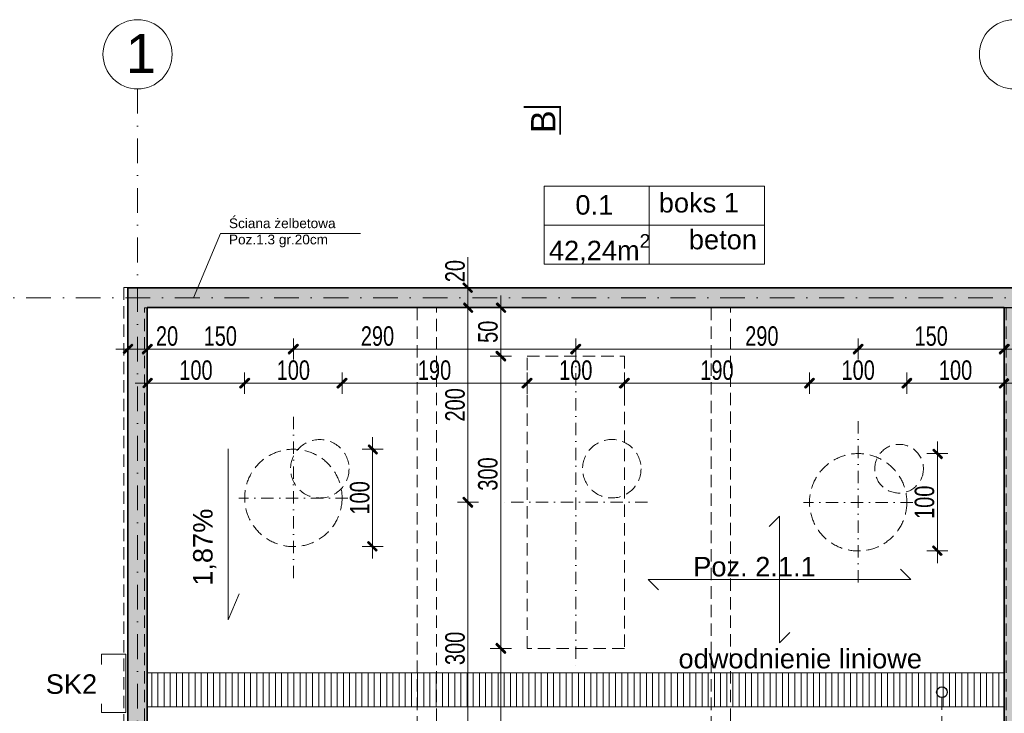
# Model space of a CAD drawing. Header units: millimetres. Extents: x 14041 to 23361, y -6349 to 12956.
# Tile 103 of 106: x 19717 to 20728, y 11492 to 12204. Entities that reach past the tile are written whole.
import ezdxf

# ---------------------------------------------------------------- set-up
doc = ezdxf.new("R2010")
doc.units = ezdxf.units.MM
for name, pattern in [('DASHDOTX2', [50.8, 25.4, -12.7, 0, -12.7]), ('DASHED', [19.05, 12.7, -6.35]), ('KRESKOWA', [19.05, 12.7, -6.35])]:
    doc.linetypes.add(name, pattern=pattern)
for name, color, linetype, lineweight in [('_E-opis el', 1, 'Continuous', 13), ('A- osie', 2, 'DASHDOTX2', 5), ('A-odnośnik', 2, 'Continuous', 9), ('A-odwodnienie liniowe', 5, 'Continuous', 15), ('A-opisy', 7, 'Continuous', 18), ('A-powierzchnie', 2, 'Continuous', 30), ('A-przerywana', 4, 'KRESKOWA', 5), ('A-rzędne projektowane', 7, 'Continuous', 20), ('A-wyburzenia', 92, 'DASHED', 5), ('A-WYMIARY', 7, 'Continuous', 9), ('A-wypełnienie', 252, 'Continuous', 9), ('A-ściany projektowane', 5, 'Continuous', 35), ('S-kan-sanit', 34, 'Continuous', 70)]:
    doc.layers.add(name, color=color, linetype=linetype, lineweight=lineweight)
doc.styles.add('OP.3', font='arial.ttf', dxfattribs={"height": 16})
doc.styles.get("Standard").update_dxf_attribs({"font": 'arial.ttf'})
doc.styles.add('WYMIARY', font='swisscl.ttf')
doc.dimstyles.new('G100', dxfattribs={"dimtxt": 20, "dimasz": 1.55, "dimexe": 1.25, "dimexo": 0.625, "dimgap": 3, "dimtad": 1, "dimdec": 1, "dimrnd": 0.5, "dimzin": 9, "dimtxsty": 'WYMIARY', "dimblk": 'W', "dimcen": 3, "dimse1": 1, "dimse2": 1, "dimclrd": 256, "dimclrt": 7, "dimadec": 0, "dimazin": 0, "dimtm": 1e-09, "dimtfac": 1, "dimtdec": 1, "dimtmove": 0, "dimatfit": 0, "dimldrblk": 'W', "dimfxl": 0, "dimlwd": 9, "dimarcsym": 0})

# ---------------------------------------------------------------- blocks, each defined once
blk = doc.blocks.new('W')
at = {"layer": 'A-WYMIARY'}
h = blk.add_hatch(color=256, dxfattribs=at)
h.paths.add_polyline_path([(0, 0.76), (0, 0), (0.65, 0), (2.98, 2.33), (2.27, 3.04)])
h.paths.add_polyline_path([(-0.56, 0.21), (-0.76, 0), (0, 0), (0, 0.76)])
h.paths.add_polyline_path([(0, -0.65), (0.15, -0.5), (0.65, 0), (0, 0)])
h.paths.add_polyline_path([(0, 0), (-0.76, 0), (-3.39, -2.62), (-2.68, -3.33), (0, -0.65)])
blk.add_hatch(color=256, dxfattribs=at).paths.add_polyline_path([(-0.76, 0), (-3.39, -2.62), (-2.68, -3.33), (0, -0.65), (0, 0)])
for p, q in [((0, -7), (0, 7)), ((-8, 0), (8, 0)), ((-0.56, 0.21), (-3.39, -2.62)), ((-0.56, 0.21), (2.27, 3.04)), ((0.15, -0.5), (2.98, 2.33)), ((2.27, 3.04), (2.98, 2.33)), ((-3.39, -2.62), (-2.68, -3.33)), ((0.15, -0.5), (-2.68, -3.33))]:
    blk.add_line(p, q, dxfattribs=at)
blk = doc.blocks.new('*D1191')
at = {"layer": 'A-WYMIARY', "lineweight": 9}
blk.add_line((20726.5, 11866.3), (20579.6, 11866.3), dxfattribs=at)
at = {"layer": 'Defpoints', "color": 0}
for p in [(20728, 11910.4), (20578, 11866.3), (20578, 11792.4)]:
    blk.add_point(p, dxfattribs=at)
at = {"layer": 'A-WYMIARY', "linetype": 'ByBlock', "lineweight": 9, "xscale": 1.55, "yscale": 1.55, "zscale": 1.55, "rotation": 180}
blk.add_blockref('W', (20578, 11866.3), dxfattribs=at)
at = {"layer": 'A-WYMIARY', "linetype": 'ByBlock', "lineweight": 9, "xscale": 1.55, "yscale": 1.55, "zscale": 1.55}
blk.add_blockref('W', (20728, 11866.3), dxfattribs=at)
at = {"layer": 'A-WYMIARY', "color": 7, "ltscale": 2, "insert": (20653, 11879.5), "char_height": 20, "attachment_point": 5, "style": 'WYMIARY'}
blk.add_mtext('150', dxfattribs=at)
blk = doc.blocks.new('*D1192')
at = {"layer": 'A-WYMIARY', "lineweight": 9}
blk.add_line((19996.5, 11866.3), (19849.6, 11866.3), dxfattribs=at)
at = {"layer": 'Defpoints', "color": 0}
for p in [(19848, 11909), (19848, 11866.3), (19998, 11796.9)]:
    blk.add_point(p, dxfattribs=at)
at = {"layer": 'A-WYMIARY', "linetype": 'ByBlock', "lineweight": 9, "xscale": 1.55, "yscale": 1.55, "zscale": 1.55, "rotation": 180}
blk.add_blockref('W', (19848, 11866.3), dxfattribs=at)
at = {"layer": 'A-WYMIARY', "linetype": 'ByBlock', "lineweight": 9, "xscale": 1.55, "yscale": 1.55, "zscale": 1.55}
blk.add_blockref('W', (19998, 11866.3), dxfattribs=at)
at = {"layer": 'A-WYMIARY', "color": 7, "ltscale": 2, "insert": (19923, 11879.5), "char_height": 20, "attachment_point": 5, "style": 'WYMIARY'}
blk.add_mtext('150', dxfattribs=at)
blk = doc.blocks.new('*D1193')
at = {"layer": 'A-WYMIARY', "lineweight": 9}
for p, q in [((19846.5, 11866.3), (19829.6, 11866.3)), ((19848, 11866.3), (19882.5, 11866.3))]:
    blk.add_line(p, q, dxfattribs=at)
at = {"layer": 'Defpoints', "color": 0}
for p in [(19828, 11929), (19848, 11909), (19828, 11866.3)]:
    blk.add_point(p, dxfattribs=at)
at = {"layer": 'A-WYMIARY', "linetype": 'ByBlock', "lineweight": 9, "xscale": 1.55, "yscale": 1.55, "zscale": 1.55, "rotation": 180}
blk.add_blockref('W', (19828, 11866.3), dxfattribs=at)
at = {"layer": 'A-WYMIARY', "linetype": 'ByBlock', "lineweight": 9, "xscale": 1.55, "yscale": 1.55, "zscale": 1.55}
blk.add_blockref('W', (19848, 11866.3), dxfattribs=at)
at = {"layer": 'A-WYMIARY', "color": 7, "ltscale": 2, "insert": (19868.3, 11879.5), "char_height": 20, "attachment_point": 5, "style": 'WYMIARY'}
blk.add_mtext('20', dxfattribs=at)
blk = doc.blocks.new('*D1197')
at = {"layer": 'A-WYMIARY', "lineweight": 9}
for p, q in [((20177.3, 11930.5), (20177.3, 11960.5)), ((20177.3, 11929), (20177.3, 11909)), ((20177.3, 11907.4), (20177.3, 11905.9))]:
    blk.add_line(p, q, dxfattribs=at)
at = {"layer": 'Defpoints', "color": 0}
for p in [(20151.2, 11929), (20151.2, 11909), (20177.3, 11909)]:
    blk.add_point(p, dxfattribs=at)
at = {"layer": 'A-WYMIARY', "linetype": 'ByBlock', "lineweight": 9, "xscale": 1.55, "yscale": 1.55, "zscale": 1.55}
for p, rotation in [((20177.3, 11929), 270), ((20177.3, 11909), 90)]:
    blk.add_blockref('W', p, dxfattribs=dict(at, rotation=rotation))
at = {"layer": 'A-WYMIARY', "color": 7, "ltscale": 2, "insert": (20164.1, 11946.3), "char_height": 20, "attachment_point": 5, "rotation": 90, "style": 'WYMIARY'}
blk.add_mtext('20', dxfattribs=at)
blk = doc.blocks.new('*D1198')
at = {"layer": 'A-WYMIARY', "lineweight": 9}
blk.add_line((20177.3, 11907.4), (20177.3, 11710.5), dxfattribs=at)
at = {"layer": 'Defpoints', "color": 0}
for p in [(20151.2, 11909), (20177.3, 11709), (20465.1, 11709)]:
    blk.add_point(p, dxfattribs=at)
at = {"layer": 'A-WYMIARY', "linetype": 'ByBlock', "lineweight": 9, "xscale": 1.55, "yscale": 1.55, "zscale": 1.55}
for p, rotation in [((20177.3, 11909), 90), ((20177.3, 11709), 270)]:
    blk.add_blockref('W', p, dxfattribs=dict(at, rotation=rotation))
at = {"layer": 'A-WYMIARY', "color": 7, "ltscale": 2, "insert": (20164.1, 11809), "char_height": 20, "attachment_point": 5, "rotation": 90, "style": 'WYMIARY'}
blk.add_mtext('200', dxfattribs=at)
blk = doc.blocks.new('*D1199')
at = {"layer": 'A-WYMIARY', "lineweight": 9}
blk.add_line((20177.3, 11707.4), (20177.3, 11410.5), dxfattribs=at)
at = {"layer": 'Defpoints', "color": 0}
for p in [(20465.1, 11709), (20098.9, 11409), (20177.3, 11409)]:
    blk.add_point(p, dxfattribs=at)
at = {"layer": 'A-WYMIARY', "linetype": 'ByBlock', "lineweight": 9, "xscale": 1.55, "yscale": 1.55, "zscale": 1.55}
for p, rotation in [((20177.3, 11709), 90), ((20177.3, 11409), 270)]:
    blk.add_blockref('W', p, dxfattribs=dict(at, rotation=rotation))
at = {"layer": 'A-WYMIARY', "color": 7, "ltscale": 2, "insert": (20164.1, 11559), "char_height": 20, "attachment_point": 5, "rotation": 90, "style": 'WYMIARY'}
blk.add_mtext('300', dxfattribs=at)
blk = doc.blocks.new('*D1200')
at = {"layer": 'A-WYMIARY', "lineweight": 9}
blk.add_line((20211.1, 11907.4), (20211.1, 11860.5), dxfattribs=at)
at = {"layer": 'Defpoints', "color": 0}
for p in [(20117, 11909), (20117, 11859), (20211.1, 11859)]:
    blk.add_point(p, dxfattribs=at)
at = {"layer": 'A-WYMIARY', "linetype": 'ByBlock', "lineweight": 9, "xscale": 1.55, "yscale": 1.55, "zscale": 1.55}
for p, rotation in [((20211.1, 11909), 90), ((20211.1, 11859), 270)]:
    blk.add_blockref('W', p, dxfattribs=dict(at, rotation=rotation))
at = {"layer": 'A-WYMIARY', "color": 7, "ltscale": 2, "insert": (20197.9, 11884), "char_height": 20, "attachment_point": 5, "rotation": 90, "style": 'WYMIARY'}
blk.add_mtext('50', dxfattribs=at)
blk = doc.blocks.new('*D1201')
at = {"layer": 'A-WYMIARY', "lineweight": 9}
blk.add_line((20211.1, 11857.4), (20211.1, 11560.5), dxfattribs=at)
at = {"layer": 'Defpoints', "color": 0}
for p in [(20117, 11859), (20144, 11559), (20211.1, 11559)]:
    blk.add_point(p, dxfattribs=at)
at = {"layer": 'A-WYMIARY', "linetype": 'ByBlock', "lineweight": 9, "xscale": 1.55, "yscale": 1.55, "zscale": 1.55}
for p, rotation in [((20211.1, 11859), 90), ((20211.1, 11559), 270)]:
    blk.add_blockref('W', p, dxfattribs=dict(at, rotation=rotation))
at = {"layer": 'A-WYMIARY', "color": 7, "ltscale": 2, "insert": (20197.8, 11738), "char_height": 20, "attachment_point": 5, "rotation": 90, "style": 'WYMIARY'}
blk.add_mtext('300', dxfattribs=at)
blk = doc.blocks.new('*D1202')
at = {"layer": 'A-WYMIARY', "lineweight": 9}
blk.add_line((20211.1, 11557.4), (20211.1, 11410.5), dxfattribs=at)
at = {"layer": 'Defpoints', "color": 0}
for p in [(20144, 11559), (20192.9, 11409), (20211.1, 11409)]:
    blk.add_point(p, dxfattribs=at)
at = {"layer": 'A-WYMIARY', "linetype": 'ByBlock', "lineweight": 9, "xscale": 1.55, "yscale": 1.55, "zscale": 1.55}
for p, rotation in [((20211.1, 11559), 90), ((20211.1, 11409), 270)]:
    blk.add_blockref('W', p, dxfattribs=dict(at, rotation=rotation))
at = {"layer": 'A-WYMIARY', "color": 7, "ltscale": 2, "insert": (20197.9, 11453.2), "char_height": 20, "attachment_point": 5, "rotation": 90, "style": 'WYMIARY'}
blk.add_mtext('150', dxfattribs=at)
blk = doc.blocks.new('*D1204')
at = {"layer": 'A-WYMIARY', "lineweight": 9}
blk.add_line((20239.6, 11831.2), (20336.5, 11831.2), dxfattribs=at)
at = {"layer": 'Defpoints', "color": 0}
for p in [(20238, 11859), (20338, 11859), (20338, 11831.2)]:
    blk.add_point(p, dxfattribs=at)
at = {"layer": 'A-WYMIARY', "linetype": 'ByBlock', "lineweight": 9, "xscale": 1.55, "yscale": 1.55, "zscale": 1.55, "rotation": 180}
blk.add_blockref('W', (20238, 11831.2), dxfattribs=at)
at = {"layer": 'A-WYMIARY', "linetype": 'ByBlock', "lineweight": 9, "xscale": 1.55, "yscale": 1.55, "zscale": 1.55}
blk.add_blockref('W', (20338, 11831.2), dxfattribs=at)
at = {"layer": 'A-WYMIARY', "color": 7, "ltscale": 2, "insert": (20288, 11844.5), "char_height": 20, "attachment_point": 5, "style": 'WYMIARY'}
blk.add_mtext('100', dxfattribs=at)
blk = doc.blocks.new('*D1326')
at = {"layer": 'A-WYMIARY', "lineweight": 9}
blk.add_line((19599.4, 11430.5), (19599.4, 11927.9), dxfattribs=at)
at = {"layer": 'Defpoints', "color": 0}
for p in [(19599.4, 11929.5), (19828, 11929.5), (19637.9, 11429)]:
    blk.add_point(p, dxfattribs=at)
at = {"layer": 'A-WYMIARY', "linetype": 'ByBlock', "lineweight": 9, "xscale": 1.55, "yscale": 1.55, "zscale": 1.55}
for p, rotation in [((19599.4, 11929.5), 90), ((19599.4, 11429), 270)]:
    blk.add_blockref('W', p, dxfattribs=dict(at, rotation=rotation))
at = {"layer": 'A-WYMIARY', "color": 7, "ltscale": 2, "insert": (19584.5, 11679.2), "char_height": 20, "attachment_point": 5, "rotation": 90, "style": 'WYMIARY'}
blk.add_mtext('500,5', dxfattribs=at)
blk = doc.blocks.new('*D1327')
at = {"layer": 'A-WYMIARY', "lineweight": 9}
blk.add_line((19556.5, 11927.9), (19556.5, 11411), dxfattribs=at)
at = {"layer": 'Defpoints', "color": 0}
for p in [(19828, 11929.5), (19556.5, 11409.5), (19628, 11409.5)]:
    blk.add_point(p, dxfattribs=at)
at = {"layer": 'A-WYMIARY', "linetype": 'ByBlock', "lineweight": 9, "xscale": 1.55, "yscale": 1.55, "zscale": 1.55}
for p, rotation in [((19556.5, 11929.5), 90), ((19556.5, 11409.5), 270)]:
    blk.add_blockref('W', p, dxfattribs=dict(at, rotation=rotation))
at = {"layer": 'A-WYMIARY', "color": 7, "ltscale": 2, "insert": (19543.5, 11669.5), "char_height": 20, "attachment_point": 5, "rotation": 90, "style": 'WYMIARY'}
blk.add_mtext('520', dxfattribs=at)
blk = doc.blocks.new('*D1346')
at = {"layer": 'A-WYMIARY', "lineweight": 9, "ltscale": 2}
for p, q in [((20746.5, 11866.3), (20729.6, 11866.3)), ((20748, 11866.3), (20781.5, 11866.3))]:
    blk.add_line(p, q, dxfattribs=at)
at = {"layer": 'Defpoints', "color": 0}
for p in [(20728, 11944), (20728, 11866.3), (20748, 11743.9)]:
    blk.add_point(p, dxfattribs=at)
at = {"layer": 'A-WYMIARY', "linetype": 'ByBlock', "lineweight": 9, "xscale": 1.55, "yscale": 1.55, "zscale": 1.55, "rotation": 180}
blk.add_blockref('W', (20728, 11866.3), dxfattribs=at)
at = {"layer": 'A-WYMIARY', "linetype": 'ByBlock', "lineweight": 9, "xscale": 1.55, "yscale": 1.55, "zscale": 1.55}
blk.add_blockref('W', (20748, 11866.3), dxfattribs=at)
at = {"layer": 'A-WYMIARY', "color": 7, "ltscale": 2, "insert": (20767.3, 11879.5), "char_height": 20, "attachment_point": 5, "style": 'WYMIARY'}
blk.add_mtext('20', dxfattribs=at)
blk = doc.blocks.new('*D1347')
at = {"layer": 'A-WYMIARY', "lineweight": 9, "ltscale": 2}
blk.add_line((20726.5, 11831.2), (20629.6, 11831.2), dxfattribs=at)
at = {"layer": 'Defpoints', "color": 0}
for p in [(20728, 11909), (20628, 11831.2), (20628, 11708.8)]:
    blk.add_point(p, dxfattribs=at)
at = {"layer": 'A-WYMIARY', "linetype": 'ByBlock', "lineweight": 9, "xscale": 1.55, "yscale": 1.55, "zscale": 1.55, "rotation": 180}
blk.add_blockref('W', (20628, 11831.2), dxfattribs=at)
at = {"layer": 'A-WYMIARY', "linetype": 'ByBlock', "lineweight": 9, "xscale": 1.55, "yscale": 1.55, "zscale": 1.55}
blk.add_blockref('W', (20728, 11831.2), dxfattribs=at)
at = {"layer": 'A-WYMIARY', "color": 7, "ltscale": 2, "insert": (20678, 11844.5), "char_height": 20, "attachment_point": 5, "style": 'WYMIARY'}
blk.add_mtext('100', dxfattribs=at)
blk = doc.blocks.new('*D1348')
at = {"layer": 'A-WYMIARY', "lineweight": 9, "ltscale": 2}
blk.add_line((20626.5, 11831.2), (20529.6, 11831.2), dxfattribs=at)
at = {"layer": 'Defpoints', "color": 0}
for p in [(20528, 11831.2), (20528, 11708.8), (20628, 11708.8)]:
    blk.add_point(p, dxfattribs=at)
at = {"layer": 'A-WYMIARY', "linetype": 'ByBlock', "lineweight": 9, "xscale": 1.55, "yscale": 1.55, "zscale": 1.55, "rotation": 180}
blk.add_blockref('W', (20528, 11831.2), dxfattribs=at)
at = {"layer": 'A-WYMIARY', "linetype": 'ByBlock', "lineweight": 9, "xscale": 1.55, "yscale": 1.55, "zscale": 1.55}
blk.add_blockref('W', (20628, 11831.2), dxfattribs=at)
at = {"layer": 'A-WYMIARY', "color": 7, "ltscale": 2, "insert": (20578, 11844.5), "char_height": 20, "attachment_point": 5, "style": 'WYMIARY'}
blk.add_mtext('100', dxfattribs=at)
blk = doc.blocks.new('*D1349')
at = {"layer": 'A-WYMIARY', "lineweight": 9, "ltscale": 2}
blk.add_line((20526.5, 11831.2), (20339.6, 11831.2), dxfattribs=at)
at = {"layer": 'Defpoints', "color": 0}
for p in [(20338, 11859), (20338, 11831.2), (20528, 11708.8)]:
    blk.add_point(p, dxfattribs=at)
at = {"layer": 'A-WYMIARY', "linetype": 'ByBlock', "lineweight": 9, "xscale": 1.55, "yscale": 1.55, "zscale": 1.55, "rotation": 180}
blk.add_blockref('W', (20338, 11831.2), dxfattribs=at)
at = {"layer": 'A-WYMIARY', "linetype": 'ByBlock', "lineweight": 9, "xscale": 1.55, "yscale": 1.55, "zscale": 1.55}
blk.add_blockref('W', (20528, 11831.2), dxfattribs=at)
at = {"layer": 'A-WYMIARY', "color": 7, "ltscale": 2, "insert": (20433, 11844.5), "char_height": 20, "attachment_point": 5, "style": 'WYMIARY'}
blk.add_mtext('190', dxfattribs=at)
blk = doc.blocks.new('*D1350')
at = {"layer": 'A-WYMIARY', "lineweight": 9, "ltscale": 2}
blk.add_line((19999.6, 11866.3), (20286.5, 11866.3), dxfattribs=at)
at = {"layer": 'Defpoints', "color": 0}
for p in [(20288, 11867), (20288, 11866.3), (19998, 11855.4)]:
    blk.add_point(p, dxfattribs=at)
at = {"layer": 'A-WYMIARY', "linetype": 'ByBlock', "lineweight": 9, "xscale": 1.55, "yscale": 1.55, "zscale": 1.55, "rotation": 180}
blk.add_blockref('W', (19998, 11866.3), dxfattribs=at)
at = {"layer": 'A-WYMIARY', "linetype": 'ByBlock', "lineweight": 9, "xscale": 1.55, "yscale": 1.55, "zscale": 1.55}
blk.add_blockref('W', (20288, 11866.3), dxfattribs=at)
at = {"layer": 'A-WYMIARY', "color": 7, "ltscale": 2, "insert": (20084.4, 11879.5), "char_height": 20, "attachment_point": 5, "style": 'WYMIARY'}
blk.add_mtext('290', dxfattribs=at)
blk = doc.blocks.new('*D1351')
at = {"layer": 'A-WYMIARY', "lineweight": 9, "ltscale": 2}
blk.add_line((20289.6, 11866.3), (20576.5, 11866.3), dxfattribs=at)
at = {"layer": 'Defpoints', "color": 0}
for p in [(20288, 11877.1), (20578, 11877.1), (20578, 11866.3)]:
    blk.add_point(p, dxfattribs=at)
at = {"layer": 'A-WYMIARY', "linetype": 'ByBlock', "lineweight": 9, "xscale": 1.55, "yscale": 1.55, "zscale": 1.55, "rotation": 180}
blk.add_blockref('W', (20288, 11866.3), dxfattribs=at)
at = {"layer": 'A-WYMIARY', "linetype": 'ByBlock', "lineweight": 9, "xscale": 1.55, "yscale": 1.55, "zscale": 1.55}
blk.add_blockref('W', (20578, 11866.3), dxfattribs=at)
at = {"layer": 'A-WYMIARY', "color": 7, "ltscale": 2, "insert": (20479.1, 11879.5), "char_height": 20, "attachment_point": 5, "style": 'WYMIARY'}
blk.add_mtext('290', dxfattribs=at)
blk = doc.blocks.new('*D1356')
at = {"layer": 'A-WYMIARY', "lineweight": 9, "ltscale": 2}
blk.add_line((20236.5, 11831.2), (20049.6, 11831.2), dxfattribs=at)
at = {"layer": 'Defpoints', "color": 0}
for p in [(20048, 11831.2), (20238, 11759.8), (20048, 11713.5)]:
    blk.add_point(p, dxfattribs=at)
at = {"layer": 'A-WYMIARY', "linetype": 'ByBlock', "lineweight": 9, "xscale": 1.55, "yscale": 1.55, "zscale": 1.55, "rotation": 180}
blk.add_blockref('W', (20048, 11831.2), dxfattribs=at)
at = {"layer": 'A-WYMIARY', "linetype": 'ByBlock', "lineweight": 9, "xscale": 1.55, "yscale": 1.55, "zscale": 1.55}
blk.add_blockref('W', (20238, 11831.2), dxfattribs=at)
at = {"layer": 'A-WYMIARY', "color": 7, "ltscale": 2, "insert": (20143, 11844.5), "char_height": 20, "attachment_point": 5, "style": 'WYMIARY'}
blk.add_mtext('190', dxfattribs=at)
blk = doc.blocks.new('*D1357')
at = {"layer": 'A-WYMIARY', "lineweight": 9, "ltscale": 2}
blk.add_line((20046.5, 11831.2), (19949.6, 11831.2), dxfattribs=at)
at = {"layer": 'Defpoints', "color": 0}
for p in [(19948, 11831.2), (19948, 11713.5), (20048, 11713.5)]:
    blk.add_point(p, dxfattribs=at)
at = {"layer": 'A-WYMIARY', "linetype": 'ByBlock', "lineweight": 9, "xscale": 1.55, "yscale": 1.55, "zscale": 1.55, "rotation": 180}
blk.add_blockref('W', (19948, 11831.2), dxfattribs=at)
at = {"layer": 'A-WYMIARY', "linetype": 'ByBlock', "lineweight": 9, "xscale": 1.55, "yscale": 1.55, "zscale": 1.55}
blk.add_blockref('W', (20048, 11831.2), dxfattribs=at)
at = {"layer": 'A-WYMIARY', "color": 7, "ltscale": 2, "insert": (19998, 11844.5), "char_height": 20, "attachment_point": 5, "style": 'WYMIARY'}
blk.add_mtext('100', dxfattribs=at)
blk = doc.blocks.new('*D1358')
at = {"layer": 'A-WYMIARY', "lineweight": 9, "ltscale": 2}
blk.add_line((19946.5, 11831.2), (19849.6, 11831.2), dxfattribs=at)
at = {"layer": 'Defpoints', "color": 0}
for p in [(19848, 11831.2), (19848, 11831.1), (19948, 11713.5)]:
    blk.add_point(p, dxfattribs=at)
at = {"layer": 'A-WYMIARY', "linetype": 'ByBlock', "lineweight": 9, "xscale": 1.55, "yscale": 1.55, "zscale": 1.55, "rotation": 180}
blk.add_blockref('W', (19848, 11831.2), dxfattribs=at)
at = {"layer": 'A-WYMIARY', "linetype": 'ByBlock', "lineweight": 9, "xscale": 1.55, "yscale": 1.55, "zscale": 1.55}
blk.add_blockref('W', (19948, 11831.2), dxfattribs=at)
at = {"layer": 'A-WYMIARY', "color": 7, "ltscale": 2, "insert": (19898, 11844.5), "char_height": 20, "attachment_point": 5, "style": 'WYMIARY'}
blk.add_mtext('100', dxfattribs=at)
blk = doc.blocks.new('*D1419')
at = {"layer": 'A-WYMIARY', "lineweight": 9}
blk.add_line((20079.4, 11761.9), (20079.4, 11665), dxfattribs=at)
at = {"layer": 'Defpoints', "color": 0}
for p in [(19998, 11763.5), (19998, 11663.5), (20079.4, 11663.5)]:
    blk.add_point(p, dxfattribs=at)
at = {"layer": 'A-WYMIARY', "linetype": 'ByBlock', "lineweight": 9, "xscale": 1.55, "yscale": 1.55, "zscale": 1.55}
for p, rotation in [((20079.4, 11763.5), 90), ((20079.4, 11663.5), 270)]:
    blk.add_blockref('W', p, dxfattribs=dict(at, rotation=rotation))
at = {"layer": 'A-WYMIARY', "color": 7, "ltscale": 2, "insert": (20066.2, 11713.5), "char_height": 20, "attachment_point": 5, "rotation": 90, "style": 'WYMIARY'}
blk.add_mtext('100', dxfattribs=at)
blk = doc.blocks.new('*D1420')
at = {"layer": 'A-WYMIARY', "lineweight": 9}
blk.add_line((20659.4, 11757.4), (20659.4, 11660.5), dxfattribs=at)
at = {"layer": 'Defpoints', "color": 0}
for p in [(20578, 11759), (20578, 11659), (20659.4, 11659)]:
    blk.add_point(p, dxfattribs=at)
at = {"layer": 'A-WYMIARY', "linetype": 'ByBlock', "lineweight": 9, "xscale": 1.55, "yscale": 1.55, "zscale": 1.55}
for p, rotation in [((20659.4, 11759), 90), ((20659.4, 11659), 270)]:
    blk.add_blockref('W', p, dxfattribs=dict(at, rotation=rotation))
at = {"layer": 'A-WYMIARY', "color": 7, "ltscale": 2, "insert": (20646.2, 11709), "char_height": 20, "attachment_point": 5, "rotation": 90, "style": 'WYMIARY'}
blk.add_mtext('100', dxfattribs=at)

msp = doc.modelspace()

# ---------------------------------------------------------------- hatches: boundary and pattern name
at = {"layer": 'A-odwodnienie liniowe', "transparency": 33554687}
h = msp.add_hatch(dxfattribs=at)
h.set_pattern_fill('ANSI31', color=256, scale=2, angle=45)
h.set_pattern_definition([(90, (1221.664, 20.5), (-6.35, 4e-16), [])])
h.paths.add_polyline_path([(19848.04, 11498.98), (20125.04, 11498.98), (20125.04, 11533.98), (19848.04, 11533.98)])
h.paths.add_polyline_path([(20125.04, 11533.98), (20125.04, 11498.98), (20145.04, 11498.98), (20145.04, 11533.98)])
h.paths.add_polyline_path([(20145.04, 11533.98), (20145.04, 11498.98), (20273.39, 11498.98), (20273.39, 11533.98)])
h.paths.add_polyline_path([(20427.04, 11533.98), (20273.39, 11533.98), (20273.39, 11498.98), (20427.04, 11498.98)])
h.paths.add_polyline_path([(20427.04, 11498.98), (20447.04, 11498.98), (20447.04, 11533.98), (20427.04, 11533.98)])
h.paths.add_polyline_path([(20728.04, 11533.98), (20447.04, 11533.98), (20447.04, 11498.98), (20728.04, 11498.98)])
h.paths.add_polyline_path([(20151.82, 11498.98), (20176.09, 11498.98), (20206.4, 11498.98), (20243.4, 11498.98)], flags=16)
at = {"layer": 'A-wypełnienie', "ltscale": 2, "transparency": 33554687}
h = msp.add_hatch(dxfattribs=at)
h.set_pattern_fill('ANSI33', color=253, scale=2)
h.paths.add_polyline_path([(19828.04, 11408.98), (19988.04, 11408.98), (19988.04, 11428.98), (19848.04, 11428.98), (19848.04, 11908.98), (20288.04, 11909.23), (20728.04, 11908.98), (20728.04, 11428.98), (20588.04, 11428.98), (20588.04, 11408.98), (20908.04, 11408.98), (20908.04, 11428.98), (20748.04, 11428.98), (20748.04, 11908.98), (21328.04, 11908.98), (21328.04, 11428.98), (21148.04, 11428.98), (21148.04, 11408.98), (21348.04, 11408.98), (21348.04, 11908.98), (21928.04, 11908.98), (21928.04, 11408.98), (21948.04, 11408.98), (21948.04, 11928.98), (19828.04, 11928.98)])

# ---------------------------------------------------------------- linework, layer by layer
at = {"layer": '_E-opis el', "color": 1, "linetype": 'ByBlock', "lineweight": 15}
msp.add_lwpolyline([(19825.86, 11493.12), (19825.86, 11553.12), (19800.86, 11553.12), (19800.86, 11493.12)], close=True, dxfattribs=at)
at = {"layer": 'A- osie'}
for p, q in [((19838.04, 12133.35), (19838.04, 11189.64)), ((19571.02, 11918.98), (22290.63, 11918.98))]:
    msp.add_line(p, q, dxfattribs=at)
at = {"layer": 'A- osie', "ltscale": 0.5}
for p, q in [((20288.04, 11866.98), (20288.04, 11540.03)), ((19998.04, 11796.86), (19998.04, 11629.82)), ((20578.04, 11792.36), (20578.04, 11625.32)), ((20054.1, 11713.34), (19941.97, 11713.34)), ((20361.81, 11708.98), (20214.22, 11708.98)), ((20634.1, 11708.84), (20521.97, 11708.84))]:
    msp.add_line(p, q, dxfattribs=at)
at = {"layer": 'A- osie', "linetype": 'Continuous'}
for centre in [(19838.04, 12168.86), (20738.04, 12168.86)]:
    msp.add_circle(centre, 35.52, dxfattribs=at)
at = {"layer": 'A-odnośnik', "lineweight": 15, "ltscale": 2}
msp.add_line((19923.36, 11984.95), (19895.51, 11918.98), dxfattribs=at)
at = {"layer": 'A-odnośnik', "ltscale": 2}
msp.add_line((19923.36, 11984.95), (20066.81, 11984.95), dxfattribs=at)
at = {"layer": 'A-odnośnik'}
for p, q in [((19930.95, 11763.77), (19930.95, 11588.43)), ((19930.95, 11588.43), (19942.34, 11615.14))]:
    msp.add_line(p, q, dxfattribs=at)
for points in [[(20507.86, 11575.37), (20497.25, 11564.77), (20497.25, 11694.76), (20486.64, 11684.15)], [(20621.64, 11640.37), (20632.25, 11629.76), (20362.25, 11629.76), (20372.86, 11619.16)]]:
    msp.add_lwpolyline(points, dxfattribs=at)
at = {"layer": 'A-odwodnienie liniowe'}
for p, q in [((19848.04, 11533.98), (20728.04, 11533.98)), ((19848.04, 11498.98), (20728.04, 11498.98))]:
    msp.add_line(p, q, dxfattribs=at)
at = {"layer": 'A-opisy', "ltscale": 2, "const_width": 2}
msp.add_lwpolyline([(20234.44, 12114.68), (20272.01, 12114.68), (20272.01, 12086.31)], dxfattribs=at)
at = {"layer": 'A-opisy'}
msp.add_lwpolyline([(20255.51, 12033.37), (20481.77, 12033.37), (20481.77, 11953.37), (20255.51, 11953.37), (20255.51, 12033.37), (20255.51, 11993.37), (20481.77, 11993.37), (20363.27, 11993.37), (20363.27, 12033.37), (20363.27, 11953.37)], dxfattribs=at)
at = {"layer": 'A-powierzchnie', "ltscale": 2}
for points in [[(19828.04, 11928.98), (21948.04, 11928.98), (21948.04, 11408.98), (19828.04, 11408.98)], [(19848.04, 11908.98), (21928.04, 11908.98), (21928.04, 11428.98), (19848.04, 11428.98)]]:
    msp.add_lwpolyline(points, close=True, dxfattribs=at)
at = {"layer": 'A-powierzchnie'}
msp.add_lwpolyline([(19848.04, 11908.98), (20728.04, 11908.98), (20728.04, 11428.98), (19848.04, 11428.98)], close=True, dxfattribs=at)
at = {"layer": 'A-przerywana'}
msp.add_lwpolyline([(20238.04, 11858.98), (20338.04, 11858.98), (20338.04, 11558.98), (20238.04, 11558.98)], close=True, dxfattribs=at)
for centre in [(19998.04, 11713.47), (20578.04, 11708.98)]:
    msp.add_circle(centre, 50, dxfattribs=at)
at = {"layer": 'A-wyburzenia'}
for points in [[(21928.04, 11408.48), (21949.04, 11408.48), (21949.04, 11929.48), (19824.04, 11929.48), (19824.04, 11408.48), (19845.04, 11408.48)], [(19845.04, 11408.48), (19845.04, 11908.48), (20125.04, 11908.48), (20125.04, 11408.48)], [(20145.04, 11408.48), (20145.04, 11908.48), (20427.04, 11908.48), (20427.04, 11408.48)], [(20447.04, 11408.48), (20447.04, 11908.48), (20730.04, 11908.48), (20730.04, 11408.48)]]:
    msp.add_lwpolyline(points, dxfattribs=at)
for centre, radius in [((20025.17, 11743.37), 30), ((20325.04, 11743.42), 30), ((20620.04, 11743.42), 25)]:
    msp.add_circle(centre, radius, dxfattribs=at)
at = {"layer": 'A-ściany projektowane'}
for p, q in [((19828.04, 11928.98), (21948.04, 11928.98)), ((19828.04, 11928.98), (19828.04, 11408.98)), ((19848.04, 11908.98), (20728.04, 11908.98)), ((19848.04, 11908.98), (19848.04, 11428.98)), ((20728.04, 11908.98), (20728.04, 11428.98))]:
    msp.add_line(p, q, dxfattribs=at)
at = {"layer": 'S-kan-sanit', "linetype": 'KRESKOWA', "lineweight": 15}
msp.add_line((20664.04, 11508.48), (20664.04, 11231.14), dxfattribs=at)
at = {"layer": 'S-kan-sanit', "lineweight": 30, "ltscale": 2}
msp.add_circle((20664.04, 11513.98), 5.5, dxfattribs=at)

# ---------------------------------------------------------------- texts
at = {"layer": 'A- osie', "insert": (19825.93, 12189.78), "char_height": 40, "attachment_point": 1}
msp.add_mtext_dynamic_manual_height_columns('1', width=38.5904, gutter_width=12.5, heights=[0], dxfattribs=at)
at = {"layer": 'A-opisy', "insert": (20242.07, 12088.02), "char_height": 25, "attachment_point": 1, "rotation": 90, "style": 'OP.3'}
msp.add_mtext('B', dxfattribs=at)
at = {"layer": 'A-opisy', "char_height": 20, "attachment_point": 1, "style": 'OP.3'}
for s, insert, width in [('\\A1;0.1', (20287.65, 12024.28), 123.8468), ('boks 1', (20373.25, 12026.46), 147.3968), ('\\A1;42,24m{\\H0.7x;\\S2^ ;}', (20260.44, 11984.25), 147.3968), ('beton ', (20404.15, 11988.68), 147.3968)]:
    msp.add_mtext(s, dxfattribs=dict(at, insert=insert, width=width))
at = {"layer": 'A-opisy', "ltscale": 2, "insert": (19931.88, 12000.41), "char_height": 12, "width": 205.0693, "attachment_point": 1, "style": 'OP.3'}
msp.add_mtext('{\\fArial|b0|i0|c238|p34;\\H0.833333x;Ściana żelbetowa\\PPoz.1.3 gr.20cm}', dxfattribs=at)
at = {"layer": 'A-opisy', "ltscale": 2, "insert": (19895.06, 11615.51), "char_height": 20, "width": 182.4612, "attachment_point": 1, "rotation": 90, "style": 'OP.3'}
msp.add_mtext('{\\fArial|b0|i0|c238|p34; 1,87%}', dxfattribs=at)
at = {"layer": 'A-opisy', "insert": (20471.51, 11642.78), "char_height": 20, "attachment_point": 5, "style": 'OP.3'}
msp.add_mtext_dynamic_manual_height_columns('Poz. 2.1.1', width=278.2727, gutter_width=12.5, heights=[0], dxfattribs=at)
at = {"layer": 'A-rzędne projektowane', "insert": (20393.49, 11558.48), "char_height": 20, "attachment_point": 1, "style": 'OP.3'}
msp.add_mtext_dynamic_manual_height_columns('odwodnienie liniowe ', width=254.2872, gutter_width=12.5, heights=[0], dxfattribs=at)

# ---------------------------------------------------------------- dimensions: what is measured, and where the dimension line sits
at = {"layer": 'A-WYMIARY'}
dim = msp.add_linear_dim(base=(20177.32, 11908.98), p1=(20151.16, 11928.98), p2=(20151.16, 11908.98), angle=90, dimstyle='G100', dxfattribs=at)
dim.commit()
dim.dimension.update_dxf_attribs({"geometry": '*D1197', "text_midpoint": (20177.32, 11946.28), "dimtype": 160})
for base, p1, p2, override, picture, middle in [((19556.53, 11409.48), (19828.04, 11929.48), (19628.04, 11409.48), {"dimtxsty": 'WYMIARY', "dimtmove": 1, "dimldrblk": 'W'}, '*D1327', (19543.53, 11669.48)), ((19599.43, 11929.48), (19637.88, 11428.98), (19828.04, 11929.48), {"dimtxsty": 'WYMIARY', "dimtmove": 1, "dimldrblk": 'W'}, '*D1326', (19584.54, 11679.23)), ((20177.32, 11708.98), (20151.16, 11908.98), (20465.08, 11708.98), {"dimtmove": 1}, '*D1198', (20164.08, 11808.98)), ((20177.32, 11408.98), (20465.08, 11708.98), (20098.9, 11408.98), {"dimtmove": 1}, '*D1199', (20164.07, 11558.98))]:
    dim = msp.add_linear_dim(base=base, p1=p1, p2=p2, angle=90, dimstyle='G100', override=override, dxfattribs=at)
    dim.commit()
    dim.dimension.update_dxf_attribs({"geometry": picture, "text_midpoint": middle})
at = {"layer": 'A-WYMIARY', "ltscale": 2}
dim = msp.add_linear_dim(base=(20728.04, 11866.27), p1=(20748.04, 11743.89), p2=(20728.04, 11944.02), dimstyle='G100', override={"dimtmove": 1}, dxfattribs=at)
dim.commit()
dim.dimension.update_dxf_attribs({"geometry": '*D1346', "text_midpoint": (20767.28, 11866.27), "dimtype": 160})
at = {"layer": 'A-WYMIARY'}
dim = msp.add_linear_dim(base=(19828.04, 11866.27), p1=(19848.04, 11908.98), p2=(19828.04, 11928.98), dimstyle='G100', override={"dimtmove": 1}, dxfattribs=at)
dim.commit()
dim.dimension.update_dxf_attribs({"geometry": '*D1193', "text_midpoint": (19868.31, 11866.27), "dimtype": 160})
dim = msp.add_linear_dim(base=(20211.1, 11858.98), p1=(20116.99, 11908.98), p2=(20116.99, 11858.98), angle=90, dimstyle='G100', dxfattribs=at)
dim.commit()
dim.dimension.update_dxf_attribs({"geometry": '*D1200', "text_midpoint": (20197.85, 11883.98)})
for base, p1, p2, picture, middle in [((19848.04, 11866.27), (19998.04, 11796.86), (19848.04, 11908.98), '*D1192', (19923.04, 11879.51)), ((20338.04, 11831.22), (20238.04, 11858.98), (20338.04, 11858.98), '*D1204', (20288.04, 11844.46))]:
    dim = msp.add_linear_dim(base=base, p1=p1, p2=p2, dimstyle='G100', override={"dimtmove": 1}, dxfattribs=at)
    dim.commit()
    dim.dimension.update_dxf_attribs({"geometry": picture, "text_midpoint": middle})
dim = msp.add_linear_dim(base=(20578.04, 11866.27), p1=(20728.04, 11910.39), p2=(20578.04, 11792.36), dimstyle='G100', dxfattribs=at)
dim.commit()
dim.dimension.update_dxf_attribs({"geometry": '*D1191', "text_midpoint": (20653.04, 11879.51)})
at = {"layer": 'A-WYMIARY', "ltscale": 2}
for base, p1, p2, picture, middle in [((20628.04, 11831.22), (20728.04, 11908.98), (20628.04, 11708.84), '*D1347', (20678.04, 11844.46)), ((19848.04, 11831.22), (19948.04, 11713.47), (19848.04, 11831.06), '*D1358', (19898.04, 11844.46)), ((19948.04, 11831.22), (20048.04, 11713.47), (19948.04, 11713.47), '*D1357', (19998.04, 11844.46)), ((20338.04, 11831.22), (20528.04, 11708.84), (20338.04, 11858.98), '*D1349', (20433.04, 11844.46)), ((20528.04, 11831.22), (20628.04, 11708.84), (20528.04, 11708.84), '*D1348', (20578.04, 11844.46))]:
    dim = msp.add_linear_dim(base=base, p1=p1, p2=p2, dimstyle='G100', override={"dimtmove": 1}, dxfattribs=at)
    dim.commit()
    dim.dimension.update_dxf_attribs({"geometry": picture, "text_midpoint": middle})
for base, p1, p2, picture, middle in [((20288.04, 11866.27), (19998.04, 11855.42), (20288.04, 11866.98), '*D1350', (20084.42, 11866.27)), ((20578.04, 11866.27), (20288.04, 11877.12), (20578.04, 11877.12), '*D1351', (20479.14, 11866.27))]:
    dim = msp.add_linear_dim(base=base, p1=p1, p2=p2, dimstyle='G100', dxfattribs=at)
    dim.commit()
    dim.dimension.update_dxf_attribs({"geometry": picture, "text_midpoint": middle, "dimtype": 160})
at = {"layer": 'A-WYMIARY'}
for base, p1, p2, picture, middle in [((20211.1, 11558.98), (20116.99, 11858.98), (20143.98, 11558.98), '*D1201', (20211.1, 11738.05)), ((20211.1, 11408.98), (20143.98, 11558.98), (20192.86, 11408.98), '*D1202', (20211.1, 11453.19))]:
    dim = msp.add_linear_dim(base=base, p1=p1, p2=p2, angle=90, dimstyle='G100', override={"dimtmove": 1}, dxfattribs=at)
    dim.commit()
    dim.dimension.update_dxf_attribs({"geometry": picture, "text_midpoint": middle, "dimtype": 160})
at = {"layer": 'A-WYMIARY', "ltscale": 2}
dim = msp.add_linear_dim(base=(20048.04, 11831.22), p1=(20238.04, 11759.83), p2=(20048.04, 11713.47), dimstyle='G100', dxfattribs=at)
dim.commit()
dim.dimension.update_dxf_attribs({"geometry": '*D1356', "text_midpoint": (20143.04, 11844.46)})
at = {"layer": 'A-WYMIARY'}
for p1, p2, picture, middle in [((19998.04, 11763.47), (19998.04, 11663.47), '*D1419', (20066.16, 11713.47)), ((20578.04, 11758.98), (20578.04, 11658.98), '*D1420', (20646.16, 11708.98))]:
    dim = msp.add_aligned_dim(p1=p1, p2=p2, distance=81.36, dimstyle='G100', override={"dimtxsty": 'WYMIARY', "dimtmove": 1, "dimldrblk": 'W'}, dxfattribs=at)
    dim.commit()
    dim.dimension.update_dxf_attribs({"geometry": picture, "text_midpoint": middle})

# ---------------------------------------------------------------- next in the draw order: texts
at = {"layer": '_E-opis el', "color": 1, "linetype": 'ByBlock', "lineweight": 30, "insert": (19743.76, 11522.21), "char_height": 20, "attachment_point": 4, "bg_fill": 2}
msp.add_mtext('SK2', dxfattribs=at)

doc.saveas('drawing.dxf')
